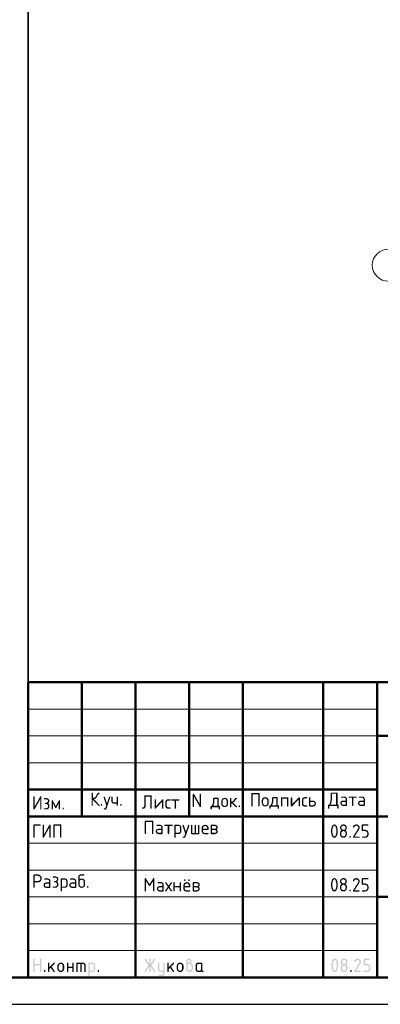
# Model space of a CAD drawing. Header units: millimetres. Extents: x 0 to 42000, y 0 to 29700.
# Tile 10 of 15: x 22845 to 29561, y 0 to 18340. Entities that reach past the tile are written whole.
import ezdxf

# ---------------------------------------------------------------- set-up
doc = ezdxf.new("R2010")
doc.units = ezdxf.units.MM
doc.linetypes.add('______5', pattern=[1100, 800, -100, 100, -100])
doc.layers.add('Standard', color=7, linetype='Continuous', lineweight=25)
doc.layers.add('Оси', color=7, linetype='______5', lineweight=13)
doc.styles.add('ISOCPEUR', font='txt')

msp = doc.modelspace()

# ---------------------------------------------------------------- hatches: boundary and pattern name
at = {"layer": 'Standard', "linetype": 'Continuous', "lineweight": 25, "transparency": 33554687}
for points in [[(23099, 614), (23099, 839), (23099, 840), (23099, 842), (23099, 843), (23100, 844), (23100, 845), (23101, 846), (23101, 847), (23102, 848), (23103, 849), (23104, 850), (23105, 850), (23106, 851), (23107, 851), (23109, 851), (23110, 851), (23112, 851), (23113, 851), (23115, 851), (23116, 851), (23117, 851), (23118, 850), (23119, 850), (23120, 849), (23121, 848), (23122, 847), (23122, 846), (23123, 845), (23123, 844), (23124, 843), (23124, 842), (23124, 840), (23124, 839), (23124, 751), (23224, 751), (23224, 839), (23224, 840), (23224, 842), (23224, 843), (23225, 844), (23225, 845), (23226, 846), (23226, 847), (23227, 848), (23228, 849), (23229, 850), (23230, 850), (23231, 851), (23232, 851), (23233, 851), (23235, 851), (23236, 851), (23238, 851), (23239, 851), (23241, 851), (23242, 851), (23243, 850), (23244, 850), (23245, 849), (23246, 848), (23247, 847), (23247, 846), (23248, 845), (23248, 844), (23249, 843), (23249, 842), (23249, 840), (23249, 839), (23249, 614), (23249, 612), (23249, 611), (23249, 609), (23248, 608), (23248, 607), (23247, 606), (23247, 605), (23246, 604), (23245, 604), (23244, 603), (23243, 602), (23242, 602), (23241, 602), (23239, 601), (23238, 601), (23236, 601), (23235, 601), (23233, 601), (23232, 602), (23231, 602), (23230, 602), (23229, 603), (23228, 604), (23227, 604), (23226, 605), (23226, 606), (23225, 607), (23225, 608), (23224, 609), (23224, 611), (23224, 612), (23224, 614), (23224, 726), (23124, 726), (23124, 614), (23124, 612), (23124, 611), (23124, 609), (23123, 608), (23123, 607), (23122, 606), (23122, 605), (23121, 604), (23120, 604), (23119, 603), (23118, 602), (23117, 602), (23116, 602), (23115, 601), (23113, 601), (23112, 601), (23110, 601), (23109, 601), (23107, 602), (23106, 602), (23105, 602), (23104, 603), (23103, 604), (23102, 604), (23101, 605), (23101, 606), (23100, 607), (23100, 608), (23099, 609), (23099, 611), (23099, 612)], [(23399, 694), (23478, 773), (23478, 773), (23479, 774), (23480, 775), (23482, 775), (23483, 776), (23484, 776), (23485, 776), (23486, 776), (23488, 776), (23489, 776), (23491, 776), (23492, 775), (23493, 775), (23494, 774), (23495, 774), (23496, 773), (23497, 772), (23497, 771), (23498, 770), (23498, 769), (23499, 768), (23499, 767), (23499, 765), (23499, 764), (23499, 762), (23499, 761), (23498, 760), (23498, 759), (23497, 758), (23497, 757), (23496, 756), (23495, 755), (23440, 700), (23496, 621), (23498, 619), (23498, 617), (23499, 616), (23499, 614), (23499, 612), (23499, 611), (23499, 609), (23498, 608), (23498, 607), (23497, 606), (23497, 605), (23496, 604), (23495, 604), (23494, 603), (23493, 602), (23492, 602), (23491, 602), (23489, 601), (23488, 601), (23486, 601), (23485, 601), (23483, 602), (23482, 602), (23480, 603), (23479, 603), (23478, 604), (23477, 605), (23476, 607), (23422, 682), (23399, 659), (23399, 614), (23399, 612), (23399, 611), (23399, 609), (23398, 608), (23398, 607), (23397, 606), (23397, 605), (23396, 604), (23395, 604), (23394, 603), (23393, 602), (23392, 602), (23391, 602), (23389, 601), (23388, 601), (23386, 601), (23385, 601), (23383, 601), (23382, 602), (23381, 602), (23380, 602), (23379, 603), (23378, 604), (23377, 604), (23376, 605), (23376, 606), (23375, 607), (23375, 608), (23374, 609), (23374, 611), (23374, 612), (23374, 614), (23374, 764), (23374, 765), (23374, 767), (23374, 768), (23375, 769), (23375, 770), (23376, 771), (23376, 772), (23377, 773), (23378, 774), (23379, 774), (23380, 775), (23381, 775), (23382, 776), (23383, 776), (23385, 776), (23386, 776), (23388, 776), (23389, 776), (23391, 776), (23392, 775), (23393, 775), (23394, 774), (23395, 774), (23396, 773), (23397, 772), (23397, 771), (23398, 770), (23398, 769), (23399, 768), (23399, 767), (23399, 765), (23399, 764)], [(23749, 676), (23749, 614), (23749, 612), (23748, 611), (23748, 609), (23748, 608), (23747, 607), (23747, 606), (23746, 605), (23746, 604), (23745, 604), (23744, 603), (23743, 602), (23742, 602), (23740, 602), (23739, 601), (23738, 601), (23736, 601), (23735, 601), (23733, 601), (23732, 602), (23731, 602), (23729, 602), (23729, 603), (23728, 604), (23727, 604), (23726, 605), (23725, 606), (23725, 607), (23724, 608), (23724, 609), (23724, 611), (23724, 612), (23724, 614), (23724, 764), (23724, 765), (23724, 767), (23724, 768), (23724, 769), (23725, 770), (23725, 771), (23726, 772), (23727, 773), (23728, 774), (23729, 774), (23729, 775), (23731, 775), (23732, 776), (23733, 776), (23735, 776), (23736, 776), (23738, 776), (23739, 776), (23740, 776), (23742, 775), (23743, 775), (23744, 774), (23745, 774), (23746, 773), (23746, 772), (23747, 771), (23747, 770), (23748, 769), (23748, 768), (23748, 767), (23749, 765), (23749, 764), (23749, 701), (23823, 701), (23823, 764), (23823, 765), (23824, 767), (23824, 768), (23824, 769), (23825, 770), (23825, 771), (23826, 772), (23826, 773), (23827, 774), (23828, 774), (23829, 775), (23830, 775), (23832, 776), (23833, 776), (23834, 776), (23836, 776), (23837, 776), (23839, 776), (23840, 776), (23841, 775), (23843, 775), (23843, 774), (23844, 774), (23845, 773), (23846, 772), (23847, 771), (23847, 770), (23848, 769), (23848, 768), (23848, 767), (23848, 765), (23848, 764), (23848, 614), (23848, 612), (23848, 611), (23848, 609), (23848, 608), (23847, 607), (23847, 606), (23846, 605), (23845, 604), (23844, 604), (23843, 603), (23843, 602), (23841, 602), (23840, 602), (23839, 601), (23837, 601), (23836, 601), (23834, 601), (23833, 601), (23832, 602), (23830, 602), (23829, 602), (23828, 603), (23827, 604), (23826, 604), (23826, 605), (23825, 606), (23825, 607), (23824, 608), (23824, 609), (23824, 611), (23823, 612), (23823, 614), (23823, 676)], [(23911, 776), (24023, 776), (24026, 776), (24028, 776), (24031, 776), (24033, 775), (24036, 775), (24038, 774), (24040, 773), (24043, 773), (24045, 772), (24047, 770), (24049, 769), (24051, 768), (24053, 767), (24055, 765), (24057, 763), (24059, 762), (24061, 760), (24062, 758), (24064, 756), (24065, 754), (24067, 752), (24068, 750), (24069, 748), (24070, 745), (24071, 743), (24071, 741), (24072, 739), (24072, 736), (24073, 734), (24073, 731), (24073, 729), (24073, 726), (24073, 614), (24073, 612), (24073, 611), (24073, 609), (24073, 608), (24072, 607), (24072, 606), (24071, 605), (24070, 604), (24069, 604), (24068, 603), (24067, 602), (24066, 602), (24065, 602), (24064, 601), (24062, 601), (24061, 601), (24059, 601), (24058, 601), (24057, 602), (24055, 602), (24054, 602), (24053, 603), (24052, 604), (24051, 604), (24051, 605), (24050, 606), (24049, 607), (24049, 608), (24049, 609), (24048, 611), (24048, 612), (24048, 614), (24048, 726), (24048, 729), (24048, 731), (24047, 734), (24046, 736), (24046, 738), (24044, 740), (24043, 742), (24041, 744), (24039, 746), (24037, 747), (24035, 748), (24033, 749), (24031, 750), (24028, 751), (24026, 751), (24023, 751), (23998, 751), (23998, 614), (23998, 612), (23998, 611), (23998, 609), (23998, 608), (23997, 607), (23997, 606), (23996, 605), (23995, 604), (23995, 604), (23994, 603), (23993, 602), (23991, 602), (23990, 602), (23989, 601), (23987, 601), (23986, 601), (23984, 601), (23983, 601), (23982, 602), (23980, 602), (23979, 602), (23978, 603), (23977, 604), (23977, 604), (23976, 605), (23975, 606), (23975, 607), (23974, 608), (23974, 609), (23974, 611), (23973, 612), (23973, 614), (23973, 751), (23924, 751), (23924, 614), (23924, 612), (23923, 611), (23923, 609), (23923, 608), (23922, 607), (23922, 606), (23921, 605), (23920, 604), (23920, 604), (23919, 603), (23918, 602), (23916, 602), (23915, 602), (23914, 601), (23913, 601), (23911, 601), (23909, 601), (23908, 601), (23907, 602), (23906, 602), (23904, 602), (23903, 603), (23902, 604), (23902, 604), (23901, 605), (23900, 606), (23900, 607), (23899, 608), (23899, 609), (23899, 611), (23898, 612), (23898, 614), (23898, 764), (23898, 765), (23899, 767), (23899, 768), (23899, 769), (23900, 770), (23900, 771), (23901, 772), (23902, 773), (23902, 774), (23903, 774), (23904, 775), (23906, 775), (23907, 776), (23908, 776), (23909, 776)], [(25259, 704), (25194, 607), (25193, 605), (25192, 604), (25191, 603), (25190, 603), (25188, 602), (25187, 602), (25185, 601), (25183, 601), (25182, 601), (25180, 601), (25179, 602), (25178, 602), (25177, 603), (25176, 603), (25175, 604), (25174, 605), (25173, 605), (25173, 606), (25172, 607), (25172, 609), (25171, 610), (25171, 611), (25171, 613), (25171, 614), (25171, 616), (25172, 618), (25172, 619), (25173, 621), (25243, 726), (25173, 832), (25172, 833), (25172, 835), (25171, 837), (25171, 838), (25171, 840), (25171, 841), (25171, 843), (25172, 844), (25172, 845), (25173, 846), (25173, 847), (25174, 848), (25175, 849), (25176, 849), (25177, 850), (25178, 850), (25179, 851), (25181, 851), (25182, 851), (25184, 851), (25185, 851), (25187, 851), (25188, 851), (25189, 850), (25191, 849), (25192, 848), (25193, 847), (25194, 846), (25259, 749), (25259, 839), (25259, 840), (25259, 842), (25259, 843), (25259, 844), (25260, 845), (25260, 846), (25261, 847), (25262, 848), (25262, 849), (25263, 850), (25264, 850), (25266, 851), (25267, 851), (25268, 851), (25269, 851), (25271, 851), (25273, 851), (25274, 851), (25275, 851), (25277, 851), (25278, 850), (25279, 850), (25280, 849), (25280, 848), (25281, 847), (25282, 846), (25282, 845), (25283, 844), (25283, 843), (25283, 842), (25284, 840), (25284, 839), (25284, 749), (25348, 846), (25349, 847), (25350, 848), (25351, 849), (25353, 850), (25354, 851), (25356, 851), (25357, 851), (25359, 851), (25360, 851), (25361, 851), (25362, 851), (25363, 850), (25365, 850), (25366, 849), (25367, 848), (25367, 847), (25368, 847), (25369, 846), (25370, 845), (25370, 843), (25371, 842), (25371, 841), (25371, 840), (25371, 839), (25371, 837), (25371, 835), (25370, 833), (25369, 832), (25299, 726), (25369, 621), (25370, 619), (25371, 617), (25371, 616), (25371, 614), (25371, 613), (25371, 611), (25371, 610), (25370, 609), (25370, 608), (25369, 607), (25368, 606), (25368, 605), (25367, 604), (25366, 603), (25365, 603), (25364, 602), (25363, 602), (25361, 602), (25360, 601), (25359, 601), (25357, 601), (25356, 602), (25354, 602), (25353, 603), (25351, 603), (25350, 604), (25349, 605), (25348, 607), (25284, 704), (25284, 614), (25284, 612), (25283, 611), (25283, 609), (25283, 608), (25282, 607), (25282, 606), (25281, 605), (25280, 604), (25280, 604), (25279, 603), (25278, 602), (25277, 602), (25275, 602), (25274, 601), (25273, 601), (25271, 601), (25269, 601), (25268, 601), (25267, 602), (25266, 602), (25264, 602), (25263, 603), (25262, 604), (25262, 604), (25261, 605), (25260, 606), (25260, 607), (25259, 608), (25259, 609), (25259, 611), (25259, 612), (25259, 614)], [(25521, 576), (25521, 601), (25471, 601), (25468, 601), (25466, 602), (25463, 602), (25461, 602), (25458, 603), (25456, 603), (25454, 604), (25452, 605), (25449, 606), (25447, 607), (25445, 608), (25443, 609), (25441, 611), (25439, 612), (25437, 614), (25436, 616), (25434, 618), (25432, 620), (25431, 622), (25429, 624), (25428, 626), (25427, 628), (25426, 630), (25425, 632), (25424, 634), (25423, 637), (25422, 639), (25422, 641), (25422, 644), (25421, 646), (25421, 649), (25421, 651), (25421, 764), (25421, 765), (25421, 767), (25421, 768), (25422, 769), (25422, 770), (25423, 771), (25423, 772), (25424, 773), (25425, 774), (25426, 774), (25427, 775), (25428, 775), (25429, 776), (25431, 776), (25432, 776), (25434, 776), (25435, 776), (25437, 776), (25438, 776), (25439, 775), (25440, 775), (25441, 774), (25442, 774), (25443, 773), (25444, 772), (25444, 771), (25445, 770), (25445, 769), (25446, 768), (25446, 767), (25446, 765), (25446, 764), (25446, 651), (25446, 649), (25447, 646), (25447, 644), (25448, 642), (25449, 640), (25450, 638), (25452, 636), (25454, 634), (25455, 632), (25457, 630), (25459, 629), (25462, 628), (25464, 627), (25466, 627), (25468, 626), (25471, 626), (25521, 626), (25521, 764), (25521, 765), (25521, 767), (25521, 768), (25522, 769), (25522, 770), (25523, 771), (25523, 772), (25524, 773), (25525, 774), (25526, 774), (25527, 775), (25528, 775), (25529, 776), (25530, 776), (25532, 776), (25533, 776), (25535, 776), (25536, 776), (25538, 776), (25539, 775), (25540, 775), (25541, 774), (25542, 774), (25543, 773), (25544, 772), (25544, 771), (25545, 770), (25545, 769), (25545, 768), (25546, 767), (25546, 765), (25546, 764), (25546, 576), (25546, 574), (25546, 571), (25545, 569), (25545, 566), (25545, 564), (25544, 562), (25543, 559), (25542, 557), (25541, 555), (25540, 553), (25539, 551), (25538, 549), (25537, 547), (25535, 545), (25533, 543), (25532, 541), (25530, 539), (25528, 538), (25526, 536), (25524, 535), (25522, 533), (25520, 532), (25518, 531), (25516, 530), (25514, 529), (25511, 528), (25509, 528), (25507, 527), (25504, 527), (25502, 527), (25499, 526), (25497, 526), (25446, 526), (25445, 526), (25443, 527), (25442, 527), (25441, 527), (25440, 528), (25439, 528), (25438, 529), (25437, 529), (25436, 530), (25435, 531), (25435, 532), (25434, 533), (25434, 535), (25434, 536), (25434, 537), (25434, 539), (25434, 540), (25434, 541), (25434, 542), (25435, 544), (25435, 545), (25436, 546), (25436, 547), (25437, 548), (25438, 549), (25439, 549), (25440, 550), (25442, 550), (25443, 551), (25444, 551), (25445, 551), (25446, 551), (25496, 551), (25499, 551), (25501, 552), (25503, 552), (25506, 553), (25508, 554), (25510, 555), (25512, 557), (25514, 558), (25515, 560), (25517, 562), (25518, 564), (25519, 566), (25520, 568), (25520, 571), (25521, 573)], [(25621, 694), (25700, 773), (25700, 773), (25701, 774), (25702, 775), (25704, 775), (25705, 776), (25706, 776), (25707, 776), (25708, 776), (25710, 776), (25711, 776), (25713, 776), (25714, 775), (25715, 775), (25716, 774), (25717, 774), (25718, 773), (25719, 772), (25719, 771), (25720, 770), (25720, 769), (25721, 768), (25721, 767), (25721, 765), (25721, 764), (25721, 762), (25721, 761), (25721, 760), (25720, 759), (25720, 758), (25719, 757), (25718, 756), (25717, 755), (25662, 700), (25719, 621), (25720, 619), (25720, 617), (25721, 616), (25721, 614), (25721, 612), (25721, 611), (25721, 609), (25720, 608), (25720, 607), (25719, 606), (25719, 605), (25718, 604), (25717, 604), (25716, 603), (25715, 602), (25714, 602), (25713, 602), (25711, 601), (25710, 601), (25708, 601), (25707, 601), (25705, 602), (25704, 602), (25703, 603), (25701, 603), (25700, 604), (25699, 605), (25698, 607), (25644, 682), (25621, 659), (25621, 614), (25621, 612), (25621, 611), (25621, 609), (25620, 608), (25620, 607), (25619, 606), (25619, 605), (25618, 604), (25617, 604), (25616, 603), (25615, 602), (25614, 602), (25613, 602), (25611, 601), (25610, 601), (25608, 601), (25607, 601), (25606, 601), (25604, 602), (25603, 602), (25602, 602), (25601, 603), (25600, 604), (25599, 604), (25598, 605), (25598, 606), (25597, 607), (25597, 608), (25596, 609), (25596, 611), (25596, 612), (25596, 614), (25596, 764), (25596, 765), (25596, 767), (25596, 768), (25597, 769), (25597, 770), (25598, 771), (25598, 772), (25599, 773), (25600, 774), (25601, 774), (25602, 775), (25603, 775), (25604, 776), (25606, 776), (25607, 776), (25608, 776), (25610, 776), (25611, 776), (25613, 776), (25614, 775), (25615, 775), (25616, 774), (25617, 774), (25618, 773), (25619, 772), (25619, 771), (25620, 770), (25620, 769), (25621, 768), (25621, 767), (25621, 765), (25621, 764)], [(29137, 851), (29140, 851), (29144, 851), (29147, 851), (29150, 850), (29153, 850), (29156, 849), (29158, 848), (29161, 847), (29164, 846), (29167, 844), (29169, 843), (29172, 841), (29174, 839), (29177, 837), (29179, 835), (29181, 833), (29184, 831), (29186, 828), (29188, 826), (29189, 823), (29191, 821), (29193, 818), (29194, 816), (29195, 813), (29196, 810), (29197, 807), (29198, 804), (29198, 801), (29199, 798), (29199, 795), (29200, 792), (29200, 789), (29200, 784), (29199, 780), (29198, 775), (29197, 771), (29195, 766), (29193, 762), (29191, 757), (29188, 753), (29110, 626), (29187, 626), (29189, 626), (29190, 626), (29191, 626), (29193, 626), (29194, 625), (29195, 625), (29196, 624), (29197, 623), (29197, 622), (29198, 621), (29198, 620), (29199, 619), (29199, 618), (29199, 617), (29200, 615), (29200, 614), (29200, 612), (29199, 611), (29199, 610), (29199, 608), (29198, 607), (29198, 606), (29197, 605), (29197, 604), (29196, 604), (29195, 603), (29194, 602), (29193, 602), (29191, 602), (29190, 601), (29189, 601), (29187, 601), (29087, 601), (29086, 601), (29084, 601), (29083, 602), (29082, 602), (29081, 602), (29080, 603), (29079, 604), (29078, 604), (29077, 605), (29076, 606), (29076, 607), (29075, 608), (29075, 609), (29075, 611), (29075, 612), (29075, 614), (29075, 616), (29075, 617), (29076, 619), (29077, 621), (29168, 768), (29170, 771), (29171, 773), (29172, 776), (29173, 778), (29174, 781), (29174, 783), (29175, 786), (29175, 789), (29175, 793), (29174, 796), (29173, 800), (29172, 803), (29171, 806), (29168, 809), (29166, 813), (29164, 815), (29161, 818), (29158, 820), (29155, 822), (29152, 823), (29148, 825), (29145, 826), (29141, 826), (29137, 826), (29135, 826), (29132, 826), (29129, 825), (29127, 824), (29124, 823), (29122, 822), (29119, 820), (29117, 818), (29114, 816), (29112, 814), (29110, 812), (29107, 809), (29105, 806), (29103, 802), (29100, 799), (29098, 795), (29097, 793), (29096, 792), (29095, 791), (29094, 790), (29092, 790), (29091, 789), (29089, 789), (29087, 789), (29086, 789), (29084, 789), (29083, 789), (29082, 790), (29081, 790), (29080, 791), (29079, 791), (29078, 792), (29077, 793), (29076, 794), (29076, 795), (29075, 796), (29075, 797), (29075, 798), (29075, 800), (29075, 801), (29075, 803), (29075, 804), (29075, 805), (29076, 806), (29079, 812), (29082, 817), (29085, 822), (29088, 826), (29092, 830), (29095, 834), (29099, 837), (29103, 840), (29107, 843), (29111, 845), (29115, 847), (29119, 848), (29123, 850), (29128, 851), (29132, 851)], [(29250, 739), (29250, 839), (29250, 840), (29250, 842), (29250, 843), (29250, 844), (29251, 845), (29251, 846), (29252, 847), (29253, 848), (29253, 849), (29254, 850), (29255, 850), (29257, 851), (29258, 851), (29259, 851), (29261, 851), (29262, 851), (29349, 851), (29351, 851), (29352, 851), (29354, 851), (29355, 851), (29356, 850), (29357, 850), (29358, 849), (29359, 848), (29359, 847), (29360, 846), (29361, 845), (29361, 844), (29361, 843), (29362, 842), (29362, 840), (29362, 839), (29362, 837), (29362, 836), (29361, 834), (29361, 833), (29361, 832), (29360, 831), (29359, 830), (29359, 829), (29358, 829), (29357, 828), (29356, 827), (29355, 827), (29354, 827), (29352, 826), (29351, 826), (29349, 826), (29275, 826), (29275, 751), (29312, 751), (29315, 751), (29318, 751), (29322, 751), (29324, 750), (29327, 750), (29330, 749), (29333, 748), (29336, 747), (29339, 746), (29341, 744), (29344, 743), (29347, 741), (29349, 739), (29351, 737), (29354, 735), (29356, 733), (29358, 731), (29360, 728), (29362, 726), (29364, 723), (29366, 721), (29367, 718), (29369, 715), (29370, 713), (29371, 710), (29372, 707), (29373, 704), (29373, 701), (29374, 698), (29374, 695), (29374, 692), (29374, 689), (29374, 664), (29374, 661), (29374, 657), (29374, 654), (29373, 651), (29373, 648), (29372, 645), (29371, 643), (29370, 640), (29369, 637), (29367, 634), (29366, 632), (29364, 629), (29362, 627), (29360, 624), (29358, 622), (29356, 620), (29354, 617), (29351, 615), (29349, 613), (29346, 612), (29344, 610), (29341, 608), (29339, 607), (29336, 606), (29333, 605), (29330, 604), (29327, 603), (29324, 602), (29321, 602), (29318, 602), (29315, 601), (29312, 601), (29262, 601), (29261, 601), (29259, 601), (29258, 602), (29257, 602), (29255, 602), (29254, 603), (29253, 604), (29253, 604), (29252, 605), (29251, 606), (29251, 607), (29250, 608), (29250, 610), (29250, 611), (29250, 612), (29250, 614), (29250, 615), (29250, 617), (29250, 618), (29250, 619), (29251, 620), (29251, 621), (29252, 622), (29253, 623), (29253, 624), (29254, 625), (29255, 625), (29257, 626), (29258, 626), (29259, 626), (29261, 626), (29262, 626), (29312, 626), (29316, 626), (29319, 627), (29323, 628), (29326, 629), (29330, 630), (29333, 632), (29336, 634), (29338, 637), (29341, 640), (29343, 643), (29345, 646), (29347, 649), (29348, 653), (29349, 656), (29349, 660), (29349, 664), (29349, 689), (29349, 693), (29349, 696), (29348, 700), (29347, 703), (29345, 707), (29343, 710), (29341, 713), (29338, 715), (29336, 718), (29333, 720), (29330, 722), (29326, 724), (29323, 725), (29319, 726), (29316, 726), (29312, 726), (29262, 726), (29261, 726), (29259, 726), (29258, 727), (29257, 727), (29255, 727), (29254, 728), (29253, 729), (29253, 729), (29252, 730), (29251, 731), (29251, 732), (29250, 733), (29250, 734), (29250, 736), (29250, 737)], [(23299, 626), (23299, 628), (23299, 629), (23299, 631), (23300, 632), (23300, 633), (23301, 634), (23301, 635), (23302, 636), (23303, 637), (23304, 637), (23305, 638), (23306, 638), (23307, 638), (23309, 639), (23310, 639), (23312, 639), (23313, 639), (23314, 639), (23316, 638), (23317, 638), (23318, 638), (23319, 637), (23320, 637), (23321, 636), (23322, 635), (23322, 634), (23323, 633), (23323, 632), (23324, 631), (23324, 629), (23324, 628), (23324, 626), (23324, 614), (23324, 612), (23324, 611), (23324, 610), (23323, 608), (23323, 607), (23322, 606), (23322, 605), (23321, 604), (23320, 604), (23319, 603), (23318, 602), (23317, 602), (23316, 602), (23314, 601), (23313, 601), (23312, 601), (23310, 601), (23309, 601), (23307, 602), (23306, 602), (23305, 602), (23304, 603), (23303, 604), (23302, 604), (23301, 605), (23301, 606), (23300, 607), (23300, 608), (23299, 610), (23299, 611), (23299, 612), (23299, 614)], [(24298, 626), (24298, 628), (24298, 629), (24299, 631), (24299, 632), (24299, 633), (24300, 634), (24301, 635), (24301, 636), (24302, 637), (24303, 637), (24304, 638), (24305, 638), (24307, 638), (24308, 639), (24309, 639), (24311, 639), (24312, 639), (24314, 639), (24315, 638), (24316, 638), (24317, 638), (24318, 637), (24319, 637), (24320, 636), (24321, 635), (24322, 634), (24322, 633), (24323, 632), (24323, 631), (24323, 629), (24323, 628), (24323, 626), (24323, 614), (24323, 612), (24323, 611), (24323, 610), (24323, 608), (24322, 607), (24322, 606), (24321, 605), (24320, 604), (24319, 604), (24318, 603), (24317, 602), (24316, 602), (24315, 602), (24314, 601), (24312, 601), (24311, 601), (24309, 601), (24308, 601), (24307, 602), (24305, 602), (24304, 602), (24303, 603), (24302, 604), (24301, 604), (24301, 605), (24300, 606), (24299, 607), (24299, 608), (24299, 610), (24298, 611), (24298, 612), (24298, 614)], [(29000, 626), (29000, 628), (29000, 629), (29000, 631), (29001, 632), (29001, 633), (29002, 634), (29002, 635), (29003, 636), (29004, 637), (29005, 637), (29006, 638), (29007, 638), (29008, 638), (29009, 639), (29011, 639), (29012, 639), (29014, 639), (29015, 639), (29017, 638), (29018, 638), (29019, 638), (29020, 637), (29021, 637), (29022, 636), (29023, 635), (29023, 634), (29024, 633), (29024, 632), (29024, 631), (29025, 629), (29025, 628), (29025, 626), (29025, 614), (29025, 612), (29025, 611), (29024, 610), (29024, 608), (29024, 607), (29023, 606), (29023, 605), (29022, 604), (29021, 604), (29020, 603), (29019, 602), (29018, 602), (29017, 602), (29015, 601), (29014, 601), (29012, 601), (29011, 601), (29009, 601), (29008, 602), (29007, 602), (29006, 602), (29005, 603), (29004, 604), (29003, 604), (29002, 605), (29002, 606), (29001, 607), (29001, 608), (29000, 610), (29000, 611), (29000, 612), (29000, 614)]]:
    msp.add_hatch(color=7, dxfattribs=at).paths.add_polyline_path(points, flags=16)
h = msp.add_hatch(color=7, dxfattribs=at)
h.paths.add_polyline_path([(23549, 664), (23549, 714), (23549, 717), (23549, 720), (23549, 723), (23550, 726), (23550, 729), (23551, 732), (23552, 735), (23553, 738), (23554, 740), (23556, 743), (23557, 746), (23559, 748), (23561, 751), (23563, 753), (23565, 756), (23567, 758), (23569, 760), (23572, 762), (23574, 764), (23577, 766), (23579, 768), (23582, 769), (23584, 770), (23587, 772), (23590, 773), (23593, 774), (23596, 774), (23599, 775), (23602, 776), (23605, 776), (23608, 776), (23611, 776), (23614, 776), (23618, 776), (23621, 776), (23624, 775), (23627, 774), (23630, 774), (23633, 773), (23635, 772), (23638, 770), (23641, 769), (23643, 768), (23646, 766), (23648, 764), (23651, 762), (23653, 760), (23655, 758), (23658, 756), (23660, 753), (23662, 751), (23663, 749), (23665, 746), (23666, 743), (23668, 741), (23669, 738), (23670, 735), (23671, 732), (23672, 729), (23672, 726), (23673, 723), (23673, 720), (23674, 717), (23674, 714), (23674, 664), (23674, 660), (23673, 657), (23673, 654), (23672, 651), (23672, 648), (23671, 645), (23670, 642), (23669, 640), (23668, 637), (23666, 634), (23665, 632), (23663, 629), (23662, 627), (23660, 624), (23658, 622), (23655, 620), (23653, 617), (23651, 615), (23648, 613), (23646, 612), (23643, 610), (23641, 608), (23638, 607), (23635, 606), (23632, 605), (23629, 604), (23627, 603), (23624, 602), (23621, 602), (23617, 602), (23614, 601), (23611, 601), (23608, 601), (23605, 602), (23602, 602), (23599, 602), (23596, 603), (23593, 604), (23590, 605), (23587, 606), (23584, 607), (23582, 608), (23579, 610), (23577, 612), (23574, 613), (23572, 615), (23569, 617), (23567, 620), (23565, 622), (23563, 624), (23561, 627), (23559, 629), (23557, 632), (23556, 634), (23554, 637), (23553, 640), (23552, 642), (23551, 645), (23550, 648), (23550, 651), (23549, 654), (23549, 657), (23549, 660)], flags=16)
h.paths.add_polyline_path([(23648, 664), (23648, 714), (23648, 718), (23648, 721), (23647, 725), (23646, 728), (23644, 732), (23642, 735), (23640, 738), (23638, 740), (23635, 743), (23632, 745), (23629, 747), (23625, 749), (23622, 750), (23619, 751), (23615, 751), (23611, 751), (23607, 751), (23604, 751), (23600, 750), (23597, 749), (23594, 747), (23590, 745), (23587, 743), (23585, 740), (23582, 738), (23580, 735), (23578, 732), (23577, 728), (23575, 725), (23574, 721), (23574, 718), (23574, 714), (23574, 664), (23574, 660), (23574, 656), (23575, 653), (23577, 649), (23578, 646), (23580, 643), (23582, 640), (23585, 637), (23587, 634), (23590, 632), (23593, 630), (23597, 629), (23600, 628), (23604, 627), (23607, 626), (23611, 626), (23615, 626), (23619, 627), (23622, 628), (23625, 629), (23629, 630), (23632, 633), (23635, 635), (23638, 637), (23640, 640), (23642, 643), (23644, 646), (23646, 649), (23647, 653), (23648, 656), (23648, 660)])
h = msp.add_hatch(color=7, dxfattribs=at)
h.paths.add_polyline_path([(24123, 764), (24123, 765), (24124, 767), (24124, 768), (24124, 769), (24125, 770), (24125, 771), (24126, 772), (24127, 773), (24127, 774), (24128, 774), (24129, 775), (24130, 775), (24132, 776), (24133, 776), (24134, 776), (24136, 776), (24198, 776), (24201, 776), (24203, 776), (24206, 776), (24208, 775), (24211, 775), (24213, 774), (24215, 773), (24218, 773), (24220, 772), (24222, 770), (24224, 769), (24226, 768), (24228, 767), (24230, 765), (24232, 763), (24234, 762), (24236, 760), (24237, 758), (24239, 756), (24240, 754), (24241, 752), (24243, 750), (24244, 748), (24245, 746), (24245, 743), (24246, 741), (24247, 739), (24247, 736), (24248, 734), (24248, 731), (24248, 729), (24248, 726), (24248, 651), (24248, 649), (24248, 646), (24248, 644), (24247, 641), (24247, 639), (24246, 637), (24245, 634), (24245, 632), (24244, 630), (24243, 628), (24241, 626), (24240, 624), (24239, 622), (24237, 620), (24236, 618), (24234, 616), (24232, 614), (24230, 612), (24228, 611), (24226, 609), (24224, 608), (24222, 607), (24220, 606), (24218, 605), (24215, 604), (24213, 603), (24211, 603), (24208, 602), (24206, 602), (24203, 602), (24201, 601), (24198, 601), (24148, 601), (24148, 539), (24148, 537), (24148, 536), (24148, 535), (24148, 533), (24147, 532), (24147, 531), (24146, 530), (24145, 529), (24145, 529), (24144, 528), (24143, 528), (24141, 527), (24140, 527), (24139, 527), (24138, 526), (24136, 526), (24134, 526), (24133, 527), (24132, 527), (24130, 527), (24129, 528), (24128, 528), (24127, 529), (24127, 529), (24126, 530), (24125, 531), (24125, 532), (24124, 533), (24124, 535), (24124, 536), (24123, 537), (24123, 539)], flags=16)
h.paths.add_polyline_path([(24148, 751), (24148, 626), (24198, 626), (24201, 626), (24203, 627), (24206, 627), (24208, 628), (24210, 629), (24212, 630), (24214, 632), (24216, 634), (24218, 635), (24219, 637), (24220, 639), (24221, 642), (24222, 644), (24223, 646), (24223, 649), (24223, 651), (24223, 726), (24223, 729), (24223, 731), (24222, 734), (24221, 736), (24220, 738), (24219, 740), (24218, 742), (24216, 744), (24214, 746), (24212, 747), (24210, 748), (24208, 749), (24206, 750), (24203, 751), (24201, 751), (24198, 751)])
h = msp.add_hatch(color=7, dxfattribs=at)
h.paths.add_polyline_path([(25771, 664), (25771, 714), (25771, 717), (25771, 720), (25771, 723), (25772, 726), (25773, 729), (25773, 732), (25774, 735), (25775, 738), (25777, 740), (25778, 743), (25779, 746), (25781, 748), (25783, 751), (25785, 753), (25787, 756), (25789, 758), (25791, 760), (25794, 762), (25796, 764), (25799, 766), (25801, 768), (25804, 769), (25806, 770), (25809, 772), (25812, 773), (25815, 774), (25818, 774), (25821, 775), (25824, 776), (25827, 776), (25830, 776), (25833, 776), (25836, 776), (25840, 776), (25843, 776), (25846, 775), (25849, 774), (25852, 774), (25855, 773), (25857, 772), (25860, 770), (25863, 769), (25865, 768), (25868, 766), (25871, 764), (25873, 762), (25875, 760), (25878, 758), (25880, 756), (25882, 753), (25884, 751), (25885, 749), (25887, 746), (25889, 743), (25890, 741), (25891, 738), (25892, 735), (25893, 732), (25894, 729), (25894, 726), (25895, 723), (25895, 720), (25896, 717), (25896, 714), (25896, 664), (25896, 660), (25895, 657), (25895, 654), (25894, 651), (25894, 648), (25893, 645), (25892, 642), (25891, 640), (25890, 637), (25888, 634), (25887, 632), (25885, 629), (25884, 627), (25882, 624), (25880, 622), (25877, 620), (25875, 617), (25873, 615), (25870, 613), (25868, 612), (25865, 610), (25863, 608), (25860, 607), (25857, 606), (25854, 605), (25852, 604), (25849, 603), (25846, 602), (25843, 602), (25840, 602), (25836, 601), (25833, 601), (25830, 601), (25827, 602), (25824, 602), (25821, 602), (25818, 603), (25815, 604), (25812, 605), (25809, 606), (25806, 607), (25804, 608), (25801, 610), (25799, 612), (25796, 613), (25794, 615), (25791, 617), (25789, 620), (25787, 622), (25785, 624), (25783, 627), (25781, 629), (25779, 632), (25778, 634), (25777, 637), (25775, 640), (25774, 642), (25773, 645), (25773, 648), (25772, 651), (25771, 654), (25771, 657), (25771, 660)], flags=16)
h.paths.add_polyline_path([(25871, 664), (25871, 714), (25871, 718), (25870, 721), (25869, 725), (25868, 728), (25866, 732), (25864, 735), (25862, 738), (25860, 740), (25857, 743), (25854, 745), (25851, 747), (25848, 749), (25844, 750), (25841, 751), (25837, 751), (25833, 751), (25829, 751), (25826, 751), (25822, 750), (25819, 749), (25816, 747), (25813, 745), (25810, 743), (25807, 740), (25804, 738), (25802, 735), (25800, 732), (25799, 728), (25797, 725), (25797, 721), (25796, 718), (25796, 714), (25796, 664), (25796, 660), (25797, 656), (25797, 653), (25799, 649), (25800, 646), (25802, 643), (25804, 640), (25807, 637), (25809, 634), (25812, 632), (25815, 630), (25819, 629), (25822, 628), (25826, 627), (25829, 626), (25833, 626), (25837, 626), (25841, 627), (25844, 628), (25848, 629), (25851, 630), (25854, 633), (25857, 635), (25860, 637), (25862, 640), (25864, 643), (25866, 646), (25868, 649), (25869, 653), (25870, 656), (25871, 660)])
h = msp.add_hatch(color=7, dxfattribs=at)
h.paths.add_polyline_path([(25971, 764), (25975, 767), (25979, 769), (25982, 772), (25986, 773), (25990, 775), (25993, 775), (25997, 776), (26000, 776), (26002, 776), (26004, 777), (26006, 777), (26007, 778), (26009, 779), (26011, 781), (26013, 783), (26014, 785), (26016, 787), (26017, 789), (26018, 791), (26019, 793), (26020, 795), (26020, 797), (26021, 799), (26021, 801), (26021, 804), (26020, 806), (26020, 809), (26019, 811), (26018, 813), (26017, 815), (26015, 817), (26014, 819), (26012, 821), (26010, 822), (26008, 824), (26005, 824), (26003, 825), (26001, 826), (25998, 826), (25996, 826), (25993, 826), (25991, 826), (25988, 825), (25986, 824), (25984, 823), (25982, 822), (25980, 821), (25978, 819), (25976, 817), (25975, 815), (25973, 813), (25973, 811), (25972, 809), (25971, 806), (25971, 804), (25971, 801)])
h.paths.add_polyline_path([(26033, 771), (26037, 769), (26041, 767), (26045, 765), (26048, 762), (26052, 759), (26055, 756), (26058, 752), (26060, 748), (26063, 744), (26065, 740), (26067, 736), (26068, 732), (26069, 727), (26070, 723), (26070, 718), (26070, 714), (26070, 664), (26070, 661), (26070, 657), (26070, 654), (26069, 651), (26069, 648), (26068, 645), (26067, 642), (26066, 640), (26065, 637), (26063, 634), (26062, 632), (26060, 629), (26058, 627), (26056, 624), (26054, 622), (26052, 619), (26050, 617), (26048, 615), (26045, 613), (26043, 612), (26040, 610), (26037, 608), (26035, 607), (26032, 606), (26029, 605), (26026, 604), (26024, 603), (26021, 602), (26018, 602), (26014, 602), (26011, 601), (26008, 601), (26005, 601), (26002, 602), (25999, 602), (25996, 602), (25993, 603), (25990, 604), (25987, 605), (25984, 606), (25981, 607), (25979, 608), (25976, 610), (25973, 612), (25971, 613), (25968, 615), (25966, 617), (25964, 620), (25962, 622), (25960, 624), (25958, 627), (25956, 629), (25954, 632), (25953, 634), (25951, 637), (25950, 640), (25949, 643), (25948, 645), (25947, 648), (25947, 651), (25946, 654), (25946, 657), (25946, 661), (25946, 664), (25946, 801), (25946, 804), (25946, 806), (25946, 809), (25947, 811), (25947, 814), (25948, 816), (25948, 818), (25949, 821), (25950, 823), (25951, 825), (25953, 827), (25954, 829), (25955, 831), (25957, 833), (25958, 835), (25960, 837), (25962, 839), (25964, 840), (25966, 842), (25968, 843), (25970, 845), (25972, 846), (25974, 847), (25976, 848), (25979, 849), (25981, 849), (25983, 850), (25986, 850), (25988, 851), (25990, 851), (25993, 851), (25996, 851), (25998, 851), (26001, 851), (26003, 851), (26006, 850), (26008, 850), (26010, 849), (26013, 849), (26015, 848), (26017, 847), (26019, 846), (26021, 844), (26023, 843), (26025, 842), (26027, 840), (26029, 839), (26031, 837), (26033, 835), (26034, 833), (26036, 831), (26037, 829), (26039, 827), (26040, 825), (26041, 823), (26042, 821), (26043, 818), (26043, 816), (26044, 814), (26045, 811), (26045, 809), (26045, 806), (26045, 804), (26045, 801), (26045, 797), (26045, 792), (26044, 788), (26042, 784), (26041, 781), (26038, 777), (26036, 774)], flags=16)
h.paths.add_polyline_path([(26045, 664), (26045, 714), (26045, 718), (26045, 721), (26044, 725), (26043, 728), (26041, 732), (26039, 735), (26037, 738), (26035, 740), (26032, 743), (26029, 745), (26026, 747), (26023, 749), (26019, 750), (26016, 751), (26012, 751), (26008, 751), (26004, 751), (26001, 751), (25997, 750), (25994, 749), (25990, 747), (25987, 745), (25984, 743), (25982, 740), (25979, 738), (25977, 735), (25975, 732), (25973, 728), (25972, 725), (25971, 721), (25971, 718), (25971, 714), (25971, 664), (25971, 660), (25971, 656), (25972, 653), (25973, 649), (25975, 646), (25977, 643), (25979, 640), (25982, 637), (25984, 634), (25987, 632), (25990, 630), (25994, 629), (25997, 628), (26001, 627), (26004, 626), (26008, 626), (26012, 626), (26016, 627), (26019, 628), (26023, 629), (26026, 630), (26029, 633), (26032, 635), (26035, 637), (26037, 640), (26039, 643), (26041, 646), (26043, 649), (26044, 653), (26045, 656), (26045, 660)])
h = msp.add_hatch(color=7, dxfattribs=at)
h.paths.add_polyline_path([(26220, 751), (26170, 751), (26168, 751), (26165, 751), (26163, 750), (26161, 749), (26159, 748), (26157, 747), (26155, 746), (26153, 744), (26151, 742), (26150, 740), (26148, 738), (26147, 736), (26147, 734), (26146, 731), (26146, 729), (26146, 726), (26146, 651), (26146, 649), (26146, 646), (26147, 644), (26147, 642), (26148, 640), (26150, 638), (26151, 636), (26153, 634), (26155, 632), (26157, 630), (26159, 629), (26161, 628), (26163, 627), (26166, 627), (26168, 626), (26170, 626), (26195, 626), (26198, 626), (26200, 627), (26203, 627), (26205, 628), (26207, 629), (26209, 630), (26211, 632), (26213, 634), (26215, 635), (26216, 637), (26218, 639), (26218, 642), (26219, 644), (26220, 646), (26220, 649), (26220, 651)])
h.paths.add_polyline_path([(26270, 614), (26270, 612), (26270, 611), (26270, 609), (26270, 608), (26269, 607), (26269, 606), (26268, 605), (26267, 604), (26266, 604), (26265, 603), (26264, 602), (26263, 602), (26262, 602), (26261, 601), (26259, 601), (26258, 601), (26253, 601), (26249, 602), (26246, 603), (26242, 605), (26238, 606), (26235, 609), (26232, 611), (26229, 615), (26226, 611), (26222, 609), (26218, 606), (26214, 605), (26210, 603), (26205, 602), (26200, 601), (26195, 601), (26170, 601), (26168, 601), (26165, 602), (26163, 602), (26160, 602), (26158, 603), (26156, 603), (26153, 604), (26151, 605), (26149, 606), (26147, 607), (26145, 608), (26143, 609), (26141, 611), (26139, 612), (26137, 614), (26135, 616), (26133, 618), (26132, 619), (26130, 621), (26129, 623), (26127, 625), (26126, 628), (26125, 630), (26124, 632), (26123, 634), (26123, 636), (26122, 639), (26121, 641), (26121, 644), (26121, 646), (26121, 649), (26121, 651), (26121, 726), (26121, 729), (26121, 731), (26121, 734), (26121, 736), (26122, 739), (26123, 741), (26123, 743), (26124, 746), (26125, 748), (26126, 750), (26127, 752), (26129, 754), (26130, 756), (26132, 758), (26133, 760), (26135, 762), (26137, 763), (26139, 765), (26141, 767), (26143, 768), (26145, 769), (26147, 770), (26149, 772), (26151, 773), (26153, 773), (26156, 774), (26158, 775), (26160, 775), (26163, 776), (26165, 776), (26168, 776), (26170, 776), (26233, 776), (26234, 776), (26236, 776), (26237, 776), (26238, 775), (26239, 775), (26240, 774), (26241, 774), (26242, 773), (26243, 772), (26244, 771), (26244, 770), (26245, 769), (26245, 768), (26245, 767), (26245, 765), (26245, 764), (26245, 639), (26245, 637), (26246, 636), (26246, 634), (26246, 633), (26246, 632), (26247, 631), (26248, 630), (26248, 629), (26249, 629), (26250, 628), (26251, 627), (26252, 627), (26254, 627), (26255, 626), (26256, 626), (26258, 626), (26259, 626), (26261, 626), (26262, 626), (26263, 625), (26264, 625), (26265, 625), (26266, 624), (26267, 623), (26268, 622), (26269, 621), (26269, 620), (26270, 619), (26270, 618), (26270, 617), (26270, 615)], flags=16)
h = msp.add_hatch(color=7, dxfattribs=at)
h.paths.add_polyline_path([(28750, 726), (28750, 734), (28749, 742), (28749, 749), (28748, 756), (28747, 764), (28746, 771), (28745, 778), (28743, 785), (28742, 790), (28741, 795), (28739, 799), (28738, 803), (28736, 807), (28734, 810), (28732, 813), (28731, 816), (28729, 818), (28727, 820), (28724, 822), (28722, 824), (28720, 825), (28718, 826), (28715, 826), (28712, 826), (28710, 826), (28708, 826), (28705, 825), (28703, 824), (28701, 822), (28699, 820), (28696, 818), (28695, 816), (28693, 813), (28691, 810), (28689, 807), (28688, 803), (28686, 799), (28685, 794), (28683, 790), (28682, 785), (28680, 778), (28679, 770), (28678, 763), (28677, 756), (28676, 749), (28676, 741), (28675, 734), (28675, 726), (28675, 719), (28676, 711), (28676, 704), (28677, 696), (28678, 689), (28679, 682), (28680, 675), (28682, 668), (28683, 663), (28684, 658), (28686, 654), (28687, 650), (28689, 646), (28691, 643), (28693, 639), (28694, 637), (28696, 634), (28698, 632), (28701, 630), (28703, 629), (28705, 628), (28707, 627), (28710, 626), (28712, 626), (28715, 626), (28718, 627), (28720, 628), (28722, 629), (28724, 630), (28727, 632), (28729, 634), (28731, 637), (28732, 639), (28734, 643), (28736, 646), (28738, 650), (28739, 654), (28741, 658), (28742, 663), (28743, 668), (28745, 675), (28746, 682), (28747, 689), (28748, 696), (28749, 704), (28749, 711), (28750, 719)])
h.paths.add_polyline_path([(28775, 726), (28775, 721), (28775, 715), (28775, 710), (28774, 705), (28774, 699), (28773, 694), (28773, 689), (28772, 685), (28771, 680), (28771, 675), (28770, 671), (28769, 666), (28768, 662), (28766, 657), (28765, 653), (28764, 649), (28762, 643), (28760, 638), (28757, 633), (28755, 628), (28752, 624), (28749, 620), (28746, 616), (28743, 613), (28740, 610), (28736, 608), (28733, 606), (28729, 604), (28725, 603), (28721, 602), (28717, 601), (28712, 601), (28708, 601), (28704, 602), (28700, 603), (28696, 604), (28692, 606), (28689, 608), (28685, 610), (28682, 613), (28679, 616), (28676, 620), (28673, 624), (28670, 628), (28668, 632), (28665, 638), (28663, 643), (28661, 649), (28660, 653), (28658, 657), (28657, 661), (28656, 666), (28655, 670), (28654, 675), (28654, 680), (28653, 684), (28652, 689), (28652, 694), (28651, 699), (28651, 705), (28650, 710), (28650, 715), (28650, 721), (28650, 726), (28650, 732), (28650, 737), (28650, 743), (28651, 748), (28651, 753), (28652, 758), (28652, 763), (28653, 768), (28654, 773), (28654, 778), (28655, 782), (28656, 787), (28657, 791), (28658, 795), (28660, 800), (28661, 804), (28663, 810), (28665, 815), (28668, 820), (28670, 825), (28673, 829), (28676, 833), (28679, 836), (28682, 839), (28685, 842), (28689, 845), (28692, 847), (28696, 848), (28700, 850), (28704, 851), (28708, 851), (28712, 851), (28717, 851), (28721, 851), (28725, 850), (28729, 848), (28733, 847), (28736, 845), (28740, 842), (28743, 839), (28746, 836), (28749, 833), (28752, 829), (28755, 824), (28757, 820), (28760, 815), (28762, 810), (28764, 804), (28765, 799), (28766, 795), (28768, 791), (28769, 787), (28770, 782), (28771, 777), (28771, 773), (28772, 768), (28773, 763), (28773, 758), (28774, 753), (28774, 748), (28775, 743), (28775, 737), (28775, 732)], flags=16)
h = msp.add_hatch(color=7, dxfattribs=at)
h.paths.add_polyline_path([(28887, 626), (28891, 626), (28895, 627), (28898, 628), (28902, 629), (28905, 630), (28908, 632), (28911, 634), (28914, 637), (28917, 640), (28919, 643), (28921, 646), (28922, 649), (28923, 653), (28924, 656), (28925, 660), (28925, 664), (28925, 689), (28925, 693), (28924, 696), (28923, 700), (28922, 703), (28921, 707), (28919, 710), (28916, 713), (28914, 715), (28911, 718), (28908, 720), (28905, 722), (28902, 724), (28898, 725), (28895, 726), (28891, 726), (28887, 726), (28883, 726), (28880, 726), (28876, 725), (28873, 724), (28870, 722), (28867, 720), (28864, 718), (28861, 715), (28858, 713), (28856, 710), (28854, 707), (28853, 703), (28851, 700), (28851, 696), (28850, 693), (28850, 689), (28850, 664), (28850, 660), (28851, 656), (28851, 653), (28853, 649), (28854, 646), (28856, 643), (28858, 640), (28861, 637), (28864, 634), (28867, 632), (28870, 630), (28873, 629), (28876, 628), (28880, 627), (28883, 626)])
h.paths.add_polyline_path([(28887, 601), (28884, 601), (28881, 602), (28878, 602), (28875, 602), (28872, 603), (28869, 604), (28866, 605), (28863, 606), (28861, 607), (28858, 608), (28855, 610), (28853, 612), (28850, 613), (28848, 615), (28845, 617), (28843, 620), (28841, 622), (28839, 624), (28837, 627), (28835, 629), (28834, 632), (28832, 634), (28831, 637), (28830, 640), (28828, 643), (28828, 645), (28827, 648), (28826, 651), (28826, 654), (28825, 657), (28825, 661), (28825, 664), (28825, 689), (28825, 693), (28825, 696), (28826, 700), (28827, 704), (28827, 707), (28828, 710), (28830, 714), (28831, 717), (28833, 720), (28835, 723), (28837, 726), (28839, 729), (28841, 731), (28844, 734), (28847, 736), (28850, 739), (28847, 741), (28844, 744), (28841, 746), (28839, 749), (28837, 752), (28835, 755), (28833, 758), (28831, 761), (28830, 764), (28828, 767), (28827, 771), (28827, 774), (28826, 778), (28825, 781), (28825, 785), (28825, 789), (28825, 792), (28825, 795), (28826, 798), (28826, 801), (28827, 804), (28828, 807), (28828, 810), (28830, 813), (28831, 816), (28832, 818), (28834, 821), (28835, 823), (28837, 826), (28839, 828), (28841, 831), (28843, 833), (28845, 835), (28848, 837), (28850, 839), (28853, 841), (28855, 843), (28858, 844), (28861, 846), (28863, 847), (28866, 848), (28869, 849), (28872, 850), (28875, 850), (28878, 851), (28881, 851), (28884, 851), (28887, 851), (28891, 851), (28894, 851), (28897, 851), (28900, 850), (28903, 850), (28906, 849), (28909, 848), (28911, 847), (28914, 846), (28917, 844), (28919, 843), (28922, 841), (28924, 839), (28927, 837), (28929, 835), (28932, 833), (28934, 831), (28936, 828), (28938, 826), (28939, 823), (28941, 821), (28943, 818), (28944, 816), (28945, 813), (28946, 810), (28947, 807), (28948, 804), (28949, 801), (28949, 798), (28949, 795), (28950, 792), (28950, 789), (28950, 785), (28949, 781), (28949, 778), (28948, 774), (28947, 771), (28946, 767), (28945, 764), (28943, 761), (28942, 758), (28940, 755), (28938, 752), (28936, 749), (28933, 746), (28931, 744), (28928, 741), (28925, 739), (28929, 735), (28933, 732), (28937, 728), (28939, 724), (28942, 719), (28944, 715), (28946, 710), (28947, 705), (28948, 704), (28948, 702), (28948, 701), (28948, 699), (28949, 697), (28949, 695), (28949, 692), (28949, 690), (28949, 687), (28949, 684), (28950, 681), (28950, 678), (28950, 675), (28950, 671), (28950, 668), (28950, 664), (28950, 661), (28949, 657), (28949, 654), (28949, 651), (28948, 648), (28947, 645), (28946, 643), (28945, 640), (28944, 637), (28943, 634), (28941, 632), (28939, 629), (28938, 627), (28936, 624), (28934, 622), (28932, 620), (28929, 617), (28927, 615), (28924, 613), (28922, 612), (28919, 610), (28917, 608), (28914, 607), (28911, 606), (28909, 605), (28906, 604), (28903, 603), (28900, 602), (28897, 602), (28894, 602), (28891, 601)], flags=16)
h.paths.add_polyline_path([(28887, 751), (28891, 751), (28895, 752), (28898, 753), (28902, 754), (28905, 755), (28908, 757), (28911, 759), (28914, 762), (28917, 765), (28919, 768), (28921, 771), (28922, 774), (28923, 778), (28924, 781), (28925, 785), (28925, 789), (28925, 793), (28924, 796), (28923, 800), (28922, 803), (28921, 806), (28919, 809), (28916, 812), (28914, 815), (28911, 818), (28908, 820), (28905, 822), (28902, 823), (28898, 825), (28895, 826), (28891, 826), (28887, 826), (28883, 826), (28880, 826), (28876, 825), (28873, 823), (28870, 822), (28867, 820), (28864, 818), (28861, 815), (28858, 813), (28856, 810), (28854, 807), (28853, 803), (28851, 800), (28851, 796), (28850, 793), (28850, 789), (28850, 785), (28851, 781), (28851, 778), (28853, 774), (28854, 771), (28856, 768), (28858, 765), (28861, 762), (28864, 759), (28867, 757), (28870, 755), (28873, 754), (28876, 753), (28880, 752), (28883, 751)])

# ---------------------------------------------------------------- linework, layer by layer
at = {"layer": 'Standard', "color": 7, "linetype": 'Continuous', "lineweight": 50, "transparency": 33554687}
for p, q in [((23000, 500), (23000, 6000)), ((23000, 6000), (41500, 6000)), ((24000, 3500), (24000, 6000)), ((25000, 500), (25000, 6000)), ((26000, 3500), (26000, 6000)), ((27000, 500), (27000, 6000)), ((28500, 500), (28500, 6000)), ((29500, 500), (29500, 6000)), ((29500, 5000), (41500, 5000)), ((23000, 4000), (29500, 4000)), ((23000, 4000), (29500, 4000)), ((23000, 3500), (29500, 3500)), ((23000, 3500), (29500, 3500)), ((29500, 3500), (41500, 3500)), ((29500, 2000), (41500, 2000))]:
    msp.add_line(p, q, dxfattribs=at)
at = {"layer": 'Standard', "color": 7, "linetype": 'Continuous', "lineweight": 13, "transparency": 33554687}
for p, q in [((23000, 5500), (29500, 5500)), ((23000, 5000), (29500, 5000)), ((23000, 4500), (29500, 4500)), ((23000, 3000), (29500, 3000)), ((23000, 2500), (29500, 2500)), ((23000, 2500), (29500, 2500)), ((23000, 2000), (29500, 2000)), ((23000, 2000), (29500, 2000)), ((23000, 1500), (29500, 1500)), ((23000, 1000), (29500, 1000))]:
    msp.add_line(p, q, dxfattribs=at)
at = {"layer": 'Standard', "color": 7, "linetype": 'Continuous', "lineweight": 25, "transparency": 33554687}
msp.add_line((23000, 500), (41500, 500), dxfattribs=at)
msp.add_line((23000, 500), (41500, 500), dxfattribs=at)
msp.add_line((23000, 500), (41500, 500), dxfattribs=at)
msp.add_lwpolyline([(0, 0), (42000, 0), (42000, 29700), (0, 29700), (0, 0)], close=True, dxfattribs=at)
at = {"layer": 'Standard', "color": 7, "linetype": 'Continuous', "lineweight": 50, "transparency": 33554687}
msp.add_lwpolyline([(2000, 29200), (41500, 29200), (41500, 500), (2000, 500), (2000, 29200)], close=True, dxfattribs=at)
at = {"layer": 'Standard', "color": 7, "linetype": 'Continuous', "lineweight": 35, "transparency": 33554687}
msp.add_lwpolyline([(23000, 29200), (2000, 29200), (2000, 500), (23000, 500), (23000, 29200)], dxfattribs=at)
at = {"layer": 'Standard', "color": 7, "linetype": 'Continuous', "lineweight": 13, "transparency": 33554687}
msp.add_lwpolyline([(41500, 29200), (23000, 29200), (23000, 6000), (41500, 6000), (41500, 29200)], dxfattribs=at)
at = {"layer": 'Standard', "color": 7, "linetype": 'Continuous', "lineweight": 25, "transparency": 33554687}
msp.add_lwpolyline([(41500, 6000), (23000, 6000), (23000, 500), (41500, 500), (41500, 6000)], dxfattribs=at)
at = {"layer": 'Оси', "color": 7, "linetype": 'Continuous', "lineweight": 13, "transparency": 33554687}
msp.add_circle((29712, 13767), 300, dxfattribs=at)

# ---------------------------------------------------------------- texts
at = {"layer": 'Standard', "color": 7, "linetype": 'Continuous', "lineweight": 25, "transparency": 33554687, "char_height": 250, "attachment_point": 7, "style": 'ISOCPEUR'}
for s, insert, width in [('\\W0.93;Изм.', (23074, 3628), 752.88), ('\\W0.93;К.уч.', (24156, 3628), 816.01), ('\\W0.94;Лист', (25119, 3643), 866.93), ('\\W0.95;N док.', (26043, 3631), 1068.13), ('\\W0.96;Подпись', (27129, 3643), 1344.28), ('\\W0.94;Дата', (28588, 3643), 967.74), ('\\W0.92;ГИП', (23074, 3101), 689.6), ('\\W0.97;Патрушев', (25146, 3101), 1670.19), ('\\W0.94;08.25', (28625, 3101), 891.68), ('\\W0.96;Разраб.', (23074, 2101), 1306.55), ('\\W0.96;Махнёв', (25146, 2101), 1243.9), ('\\W0.94;08.25', (28625, 2101), 891.68)]:
    msp.add_mtext(s, dxfattribs=dict(at, insert=insert, width=width))

doc.saveas('drawing.dxf')
